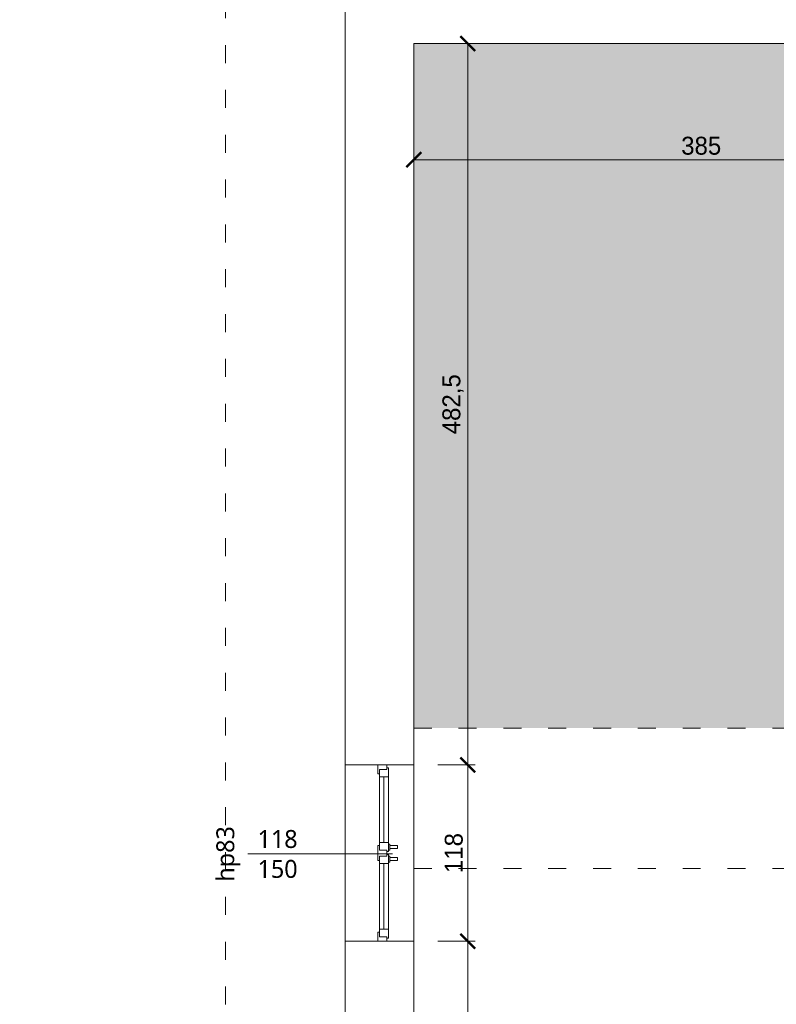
# Model space of a CAD drawing. Header units: millimetres. Extents: x 80301 to 146489, y -78581 to -28273.
# Tile 105 of 135: x 126947 to 127454, y -63374 to -62715. Entities that reach past the tile are written whole.
import ezdxf
from ezdxf.enums import TextEntityAlignment as Align

# ---------------------------------------------------------------- set-up
doc = ezdxf.new("R2010")
doc.units = ezdxf.units.MM
doc.linetypes.add('ACAD_ISO03W100', pattern=[30, 12, -18])
doc.layers.get('0').update_dxf_attribs({"lineweight": 0})
doc.layers.add('A-przekrycieram.ART', color=7, linetype='Continuous', lineweight=0, true_color=0xffffff)
for name, color, linetype, lineweight in [('opis..KF', 250, 'Continuous', 15), ('pomocnicza', 30, 'Continuous', 0), ('stolarka_arch', 250, 'Continuous', 5), ('wymiar..KF', 12, 'Continuous', 5), ('ściany ist..KF', 61, 'Continuous', 5)]:
    doc.layers.add(name, color=color, linetype=linetype, lineweight=lineweight)
doc.styles.add('ARCH', font='segoeuil.ttf')
doc.styles.add('kamil', font='GOTHIC.TTF')
doc.dimstyles.new('100..KF', dxfattribs={"dimtxt": 12, "dimasz": 10, "dimexe": 5, "dimexo": 5, "dimgap": 3, "dimtad": 1, "dimdec": 1, "dimrnd": 0.5, "dimtxsty": 'kamil', "dimblk": 'ARCHTICK', "dimcen": 0, "dimclrd": 256, "dimclre": 256, "dimclrt": 256, "dimadec": 0, "dimazin": 0, "dimtfac": 1, "dimtdec": 1, "dimtofl": 0, "dimtmove": 0, "dimatfit": 3, "dimfxl": 10, "dimfxlon": 1, "dimlwd": 0, "dimlwe": 0, "dimarcsym": 0})

# ---------------------------------------------------------------- blocks, each defined once
blk = doc.blocks.new('*U1234')
at = {"layer": 'A-przekrycieram.ART'}
h = blk.add_hatch(color=256, dxfattribs=at)
h.dxf.hatch_style = 1
h.paths.add_polyline_path([(0, 4200), (8500, 4200), (8500, 0), (0, 0)])
h.paths.add_polyline_path([(200, 4100), (8400, 4100), (8400, 100), (200, 100)], flags=16)
blk = doc.blocks.new('*U630')
at = {"layer": 'stolarka_arch', "lineweight": 0}
blk.add_lwpolyline([(0, 0), (118, 0), (118, -46), (0, -46)], close=True, dxfattribs=at)
at = {"layer": 'stolarka_arch'}
for points in [[(0, -22), (6, -22), (6, -23), (3, -23), (3, -28), (0, -28)], [(3, -23), (8, -23), (8, -29), (2, -29), (2, -28), (3, -28)], [(8, -26), (52, -26), (52, -23), (8, -23)], [(8, -26), (52, -26), (52, -29), (8, -29)], [(57, -23), (52, -23), (52, -29), (58, -29), (58, -28), (57, -28)], [(54, -22), (64, -22), (64, -23), (61, -23), (61, -28), (57, -28), (57, -23), (54, -23)], [(61, -23), (66, -23), (66, -29), (60, -29), (60, -28), (61, -28)], [(110, -26), (66, -26), (66, -23), (110, -23)], [(110, -26), (66, -26), (66, -29), (110, -29)], [(115, -23), (110, -23), (110, -29), (116, -29), (116, -28), (115, -28)], [(118, -22), (112, -22), (112, -23), (115, -23), (115, -28), (118, -28)], [(57, -30), (53, -30), (53, -29), (57, -29)], [(56, -35), (54, -35), (54, -30), (56, -30)], [(65, -30), (61, -30), (61, -29), (65, -29)], [(64, -35), (62, -35), (62, -30), (64, -30)]]:
    blk.add_lwpolyline(points, close=True, dxfattribs=at)
blk = doc.blocks.new('*U1219')
at = {"layer": 'opis..KF'}
blk.add_line((-20, 0), (77, 0), dxfattribs=at)
at = {"layer": 'opis..KF', "style": 'ARCH', "flags": 12}
for tag, p in [('150', (0, 10)), ('120', (0, -10))]:
    blk.add_attdef(tag, text='', height=12, dxfattribs=at).set_placement(p, align=Align.MIDDLE_CENTER)
blk.add_attdef('hp', text='', height=12, rotation=90, dxfattribs=at).set_placement((-35, 0), align=Align.MIDDLE_CENTER)
blk = doc.blocks.new('_ArchTick')
at = {"color": 0, "linetype": 'ByBlock', "const_width": 0.15}
blk.add_lwpolyline([(-0.5, -0.5), (0.5, 0.5)], dxfattribs=at)
blk = doc.blocks.new('*D1273')
at = {"layer": 'Defpoints', "color": 0, "linetype": 'ByBlock', "transparency": 16777216}
for p in [(127595.65, -62756.99), (127210.9, -62772.58), (127595.65, -62808.67)]:
    blk.add_point(p, dxfattribs=at)
at = {"layer": 'wymiar..KF', "linetype": 'Continuous', "lineweight": 0, "transparency": 16777216}
for p, q in [((127210.9, -62788.67), (127210.9, -62813.67)), ((127595.65, -62788.67), (127595.65, -62813.67)), ((127210.9, -62808.67), (127595.65, -62808.67))]:
    blk.add_line(p, q, dxfattribs=at)
at = {"layer": 'wymiar..KF', "linetype": 'ByBlock', "lineweight": 0, "transparency": 16777216, "xscale": 10, "yscale": 10, "zscale": 10, "rotation": 180}
blk.add_blockref('_ArchTick', (127210.9, -62808.67), dxfattribs=at)
at = {"layer": 'wymiar..KF', "linetype": 'ByBlock', "lineweight": 0, "transparency": 16777216, "xscale": 10, "yscale": 10, "zscale": 10}
blk.add_blockref('_ArchTick', (127595.65, -62808.67), dxfattribs=at)
at = {"layer": 'wymiar..KF', "linetype": 'ByBlock', "transparency": 16777216, "insert": (127403.28, -62799.37), "char_height": 12, "attachment_point": 5, "style": 'kamil'}
blk.add_mtext('385', dxfattribs=at)
blk = doc.blocks.new('*D1284')
at = {"layer": 'Defpoints', "color": 0, "linetype": 'ByBlock', "transparency": 16777216}
for p in [(127834.9, -62660.5), (127210.9, -62900.51), (127834.9, -62900.51)]:
    blk.add_point(p, dxfattribs=at)
at = {"layer": 'wymiar..KF', "linetype": 'Continuous', "lineweight": 0, "transparency": 16777216}
for p, q in [((127210.9, -62680.5), (127210.9, -62655.5)), ((127834.9, -62680.5), (127834.9, -62655.5)), ((127210.9, -62660.5), (127834.9, -62660.5))]:
    blk.add_line(p, q, dxfattribs=at)
at = {"layer": 'wymiar..KF', "linetype": 'ByBlock', "lineweight": 0, "transparency": 16777216, "xscale": 10, "yscale": 10, "zscale": 10, "rotation": 180}
blk.add_blockref('_ArchTick', (127210.9, -62660.5), dxfattribs=at)
at = {"layer": 'wymiar..KF', "linetype": 'ByBlock', "lineweight": 0, "transparency": 16777216, "xscale": 10, "yscale": 10, "zscale": 10}
blk.add_blockref('_ArchTick', (127834.9, -62660.5), dxfattribs=at)
at = {"layer": 'wymiar..KF', "linetype": 'ByBlock', "transparency": 16777216, "insert": (127522.9, -62651.2), "char_height": 12, "attachment_point": 5, "style": 'kamil'}
blk.add_mtext('624', dxfattribs=at)
blk = doc.blocks.new('*D1419')
at = {"layer": 'Defpoints', "color": 0, "linetype": 'ByBlock', "transparency": 16777216}
for p in [(127210.9, -63331.59), (127247, -63331.59), (127210.9, -63541.99)]:
    blk.add_point(p, dxfattribs=at)
at = {"layer": 'wymiar..KF', "linetype": 'Continuous', "lineweight": 0, "transparency": 16777216}
for p, q in [((127227, -63331.59), (127252, -63331.59)), ((127247, -63541.99), (127247, -63331.59)), ((127227, -63541.99), (127252, -63541.99))]:
    blk.add_line(p, q, dxfattribs=at)
at = {"layer": 'wymiar..KF', "linetype": 'ByBlock', "lineweight": 0, "transparency": 16777216, "xscale": 10, "yscale": 10, "zscale": 10}
for p, rotation in [((127247, -63331.59), 90), ((127247, -63541.99), 270)]:
    blk.add_blockref('_ArchTick', p, dxfattribs=dict(at, rotation=rotation))
at = {"layer": 'wymiar..KF', "linetype": 'ByBlock', "transparency": 16777216, "insert": (127237.15, -63436.79), "char_height": 12, "attachment_point": 5, "rotation": 90, "style": 'kamil'}
blk.add_mtext('210,5', dxfattribs=at)
blk = doc.blocks.new('*D1420')
at = {"layer": 'Defpoints', "color": 0, "linetype": 'ByBlock', "transparency": 16777216}
for p in [(127210.9, -63213.59), (127247, -63213.59), (127210.9, -63331.59)]:
    blk.add_point(p, dxfattribs=at)
at = {"layer": 'wymiar..KF', "linetype": 'Continuous', "lineweight": 0, "transparency": 16777216}
for p, q in [((127227, -63213.59), (127252, -63213.59)), ((127247, -63331.59), (127247, -63213.59)), ((127227, -63331.59), (127252, -63331.59))]:
    blk.add_line(p, q, dxfattribs=at)
at = {"layer": 'wymiar..KF', "linetype": 'ByBlock', "lineweight": 0, "transparency": 16777216, "xscale": 10, "yscale": 10, "zscale": 10}
for p, rotation in [((127247, -63213.59), 90), ((127247, -63331.59), 270)]:
    blk.add_blockref('_ArchTick', p, dxfattribs=dict(at, rotation=rotation))
at = {"layer": 'wymiar..KF', "linetype": 'ByBlock', "transparency": 16777216, "insert": (127237.7, -63272.59), "char_height": 12, "attachment_point": 5, "rotation": 90, "style": 'kamil'}
blk.add_mtext('118', dxfattribs=at)
blk = doc.blocks.new('*D1421')
at = {"layer": 'Defpoints', "color": 0, "linetype": 'ByBlock', "transparency": 16777216}
for p in [(127247, -62730.99), (127247, -62730.99), (127210.9, -63213.59)]:
    blk.add_point(p, dxfattribs=at)
at = {"layer": 'wymiar..KF', "linetype": 'Continuous', "lineweight": 0, "transparency": 16777216}
for p, q in [((127247, -62730.99), (127252, -62730.99)), ((127247, -63213.59), (127247, -62730.99)), ((127227, -63213.59), (127252, -63213.59))]:
    blk.add_line(p, q, dxfattribs=at)
at = {"layer": 'wymiar..KF', "linetype": 'ByBlock', "lineweight": 0, "transparency": 16777216, "xscale": 10, "yscale": 10, "zscale": 10}
for p, rotation in [((127247, -62730.99), 90), ((127247, -63213.59), 270)]:
    blk.add_blockref('_ArchTick', p, dxfattribs=dict(at, rotation=rotation))
at = {"layer": 'wymiar..KF', "linetype": 'ByBlock', "transparency": 16777216, "insert": (127237.15, -62972.29), "char_height": 12, "attachment_point": 5, "rotation": 90, "style": 'kamil'}
blk.add_mtext('482,5', dxfattribs=at)
blk = doc.blocks.new('*D1430')
at = {"layer": 'Defpoints', "color": 0, "linetype": 'ByBlock', "transparency": 16777216}
for p in [(126668.02, -62730.99), (127247, -62730.99), (127324.32, -63541.99)]:
    blk.add_point(p, dxfattribs=at)
at = {"layer": 'wymiar..KF', "linetype": 'Continuous', "lineweight": 0, "transparency": 16777216}
for p, q in [((126688.02, -62730.99), (126663.02, -62730.99)), ((126668.02, -63541.99), (126668.02, -62730.99)), ((126688.02, -63541.99), (126663.02, -63541.99))]:
    blk.add_line(p, q, dxfattribs=at)
at = {"layer": 'wymiar..KF', "linetype": 'ByBlock', "lineweight": 0, "transparency": 16777216, "xscale": 10, "yscale": 10, "zscale": 10}
for p, rotation in [((126668.02, -62730.99), 90), ((126668.02, -63541.99), 270)]:
    blk.add_blockref('_ArchTick', p, dxfattribs=dict(at, rotation=rotation))
at = {"layer": 'wymiar..KF', "linetype": 'ByBlock', "transparency": 16777216, "insert": (126658.72, -63136.49), "char_height": 12, "attachment_point": 5, "rotation": 90, "style": 'kamil'}
blk.add_mtext('811', dxfattribs=at)

msp = doc.modelspace()

# ---------------------------------------------------------------- hatches: boundary and pattern name
at = {"layer": 'pomocnicza', "linetype": 'ByBlock', "lineweight": 0, "true_color": 0xe8e8e8}
h = msp.add_hatch(color=254, dxfattribs=at)
h.dxf.hatch_style = 1
h.paths.add_polyline_path([(127501.4, -63188.99), (127210.9, -63188.99), (127210.9, -62730.99), (127501.4, -62730.99)])

# ---------------------------------------------------------------- linework, layer by layer
for p, q in [((127238.69, -62730.99), (127210.9, -62730.99)), ((127386.97, -62730.99), (127238.69, -62730.99))]:
    msp.add_line(p, q)
at = {"linetype": 'ACAD_ISO03W100'}
for p, q in [((127210.9, -63188.99), (127608.91, -63188.99)), ((127210.9, -63282.99), (127735.9, -63282.99))]:
    msp.add_line(p, q, dxfattribs=at)
for points in [[(124497.43, -66198.99), (122868.44, -66199.05), (122636.02, -65948.78), (122636.02, -65414.99), (122716.02, -65414.99), (122716.02, -64997.99), (122636.02, -64997.99), (122636.02, -62604.99), (123822.02, -62604.99), (123822.02, -64213.99), (127084.9, -64213.99), (127084.9, -62604.99)], [(123822.02, -62604.99), (123822.02, -64213.99), (127084.9, -64213.99), (127084.9, -62684.99)]]:
    msp.add_lwpolyline(points, dxfattribs=at)
at = {"layer": 'ściany ist..KF', "linetype": 'ByBlock'}
msp.add_lwpolyline([(127164.9, -63213.59), (127164.9, -62684.99), (127941.9, -62684.99), (127941.9, -62730.99), (127210.9, -62730.99), (127210.9, -63213.59), (127164.9, -63213.59)], dxfattribs=at)
msp.add_lwpolyline([(127164.9, -63580.14), (127210.9, -63580.14), (127210.9, -63331.59), (127164.9, -63331.59)], close=True, dxfattribs=at)

# ---------------------------------------------------------------- block references
msp.add_blockref('*U1234', (122274.45, -66535.84))
ref = msp.add_blockref('*U1219', (127119.71, -63273.19))
ref.add_attrib('150', '118', dxfattribs={"layer": 'opis..KF', "height": 12, "style": 'ARCH'}).set_placement((127119.71, -63263.19), align=Align.MIDDLE_CENTER)
ref.add_attrib('120', '150', dxfattribs={"layer": 'opis..KF', "height": 12, "style": 'ARCH'}).set_placement((127119.71, -63283.19), align=Align.MIDDLE_CENTER)
ref.add_attrib('hp', 'hp83', dxfattribs={"layer": 'opis..KF', "height": 12, "rotation": 90, "style": 'ARCH'}).set_placement((127084.71, -63273.19), align=Align.MIDDLE_CENTER)
at = {"layer": 'stolarka_arch', "xscale": -1, "rotation": 90}
msp.add_blockref('*U630', (127164.9, -63213.59), dxfattribs=at)

# ---------------------------------------------------------------- dimensions: what is measured, and where the dimension line sits
at = {"layer": 'wymiar..KF', "linetype": 'ByBlock'}
for base, p1, p2, picture, middle in [((127834.9, -62660.5), (127210.9, -62900.51), (127834.9, -62900.51), '*D1284', (127522.9, -62651.2)), ((127595.65081421, -62808.67156715), (127210.90081421, -62772.58230155), (127595.65081421, -62756.99413312), '*D1273', (127403.27581421, -62799.36973167))]:
    dim = msp.add_linear_dim(base=base, p1=p1, p2=p2, dimstyle='100..KF', override={"dimfxl": 20}, dxfattribs=at)
    dim.commit()
    dim.dimension.update_dxf_attribs({"geometry": picture, "text_midpoint": middle})
for base, p1, p2, picture, middle in [((126668.02, -62730.99), (127324.32, -63541.99), (127247, -62730.99), '*D1430', (126658.72, -63136.49)), ((127247, -62730.99), (127210.9, -63213.59), (127247, -62730.99), '*D1421', (127237.15, -62972.29)), ((127247, -63213.59), (127210.9, -63331.59), (127210.9, -63213.59), '*D1420', (127237.7, -63272.59)), ((127247, -63331.59), (127210.9, -63541.99), (127210.9, -63331.59), '*D1419', (127237.15, -63436.79))]:
    dim = msp.add_linear_dim(base=base, p1=p1, p2=p2, angle=90, dimstyle='100..KF', override={"dimtmove": 1, "dimfxl": 20}, dxfattribs=at)
    dim.commit()
    dim.dimension.update_dxf_attribs({"geometry": picture, "text_midpoint": middle})

doc.saveas('drawing.dxf')
